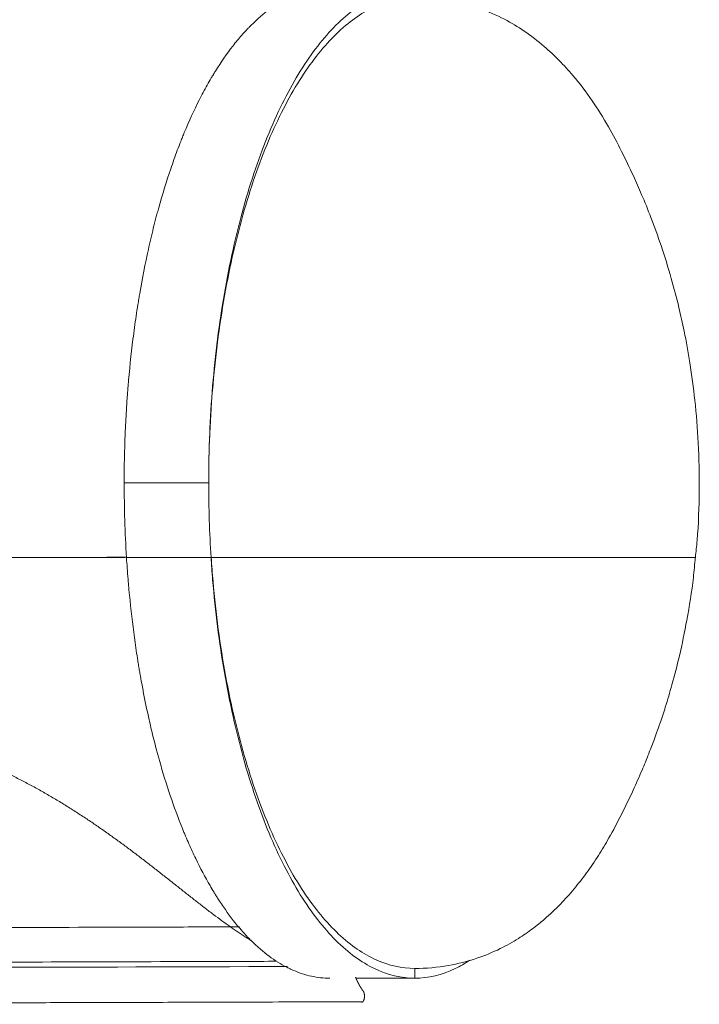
# Model space of a CAD drawing. Header units: millimetres. Extents: x 0 to 594, y 0 to 420.
# Tile 188 of 256: x 351 to 368, y 255 to 280. Entities that reach past the tile are written whole.
import ezdxf

# ---------------------------------------------------------------- set-up
doc = ezdxf.new("R2010")
doc.units = ezdxf.units.MM
doc.layers.add('1', color=7, linetype='Continuous', true_color=0xffffff)

msp = doc.modelspace()

# ---------------------------------------------------------------- linework, layer by layer
at = {"layer": '1', "color": 155, "linetype": 'Continuous', "lineweight": 18}
for p, q in [((355.811, 266.604), (353.634, 266.604)), ((353.634, 266.604), (355.811, 266.604)), ((355.813, 266.604), (355.812, 266.604))]:
    msp.add_line(p, q, dxfattribs=at)
for points, knots in [([(358.867, 281.271), (358.867, 281.271), (358.866, 281.271), (358.866, 281.271), (358.866, 281.271), (358.866, 281.271), (358.865, 281.271), (358.864, 281.271), (358.862, 281.271), (358.857, 281.271), (358.848, 281.271), (358.829, 281.271), (358.791, 281.27), (358.715, 281.267), (358.563, 281.254), (358.434, 281.231), (358.175, 281.169), (358.004, 281.108), (357.812, 281.016), (357.791, 281.006), (357.748, 280.984), (357.685, 280.951), (357.537, 280.866), (357.412, 280.783), (357.163, 280.602), (357, 280.461), (356.83, 280.291), (356.82, 280.281), (356.8, 280.261), (356.77, 280.23), (356.7, 280.157), (356.562, 280.005), (356.446, 279.864), (356.217, 279.57), (356.069, 279.355), (355.915, 279.108), (355.906, 279.094), (355.888, 279.064), (355.861, 279.02), (355.799, 278.916), (355.676, 278.702), (355.574, 278.51), (355.373, 278.113), (355.245, 277.833), (355.114, 277.519), (355.107, 277.5), (355.091, 277.463), (355.069, 277.407), (355.016, 277.275), (354.913, 277.008), (354.828, 276.771), (354.663, 276.288), (354.56, 275.953), (354.452, 275.562), (354.44, 275.518), (354.416, 275.43), (354.381, 275.298), (354.302, 274.987), (354.238, 274.716), (354.116, 274.164), (354.042, 273.787), (353.967, 273.352), (353.959, 273.304), (353.943, 273.207), (353.919, 273.061), (353.866, 272.719), (353.826, 272.422), (353.751, 271.824), (353.709, 271.419), (353.671, 270.958), (353.667, 270.906), (353.659, 270.803), (353.648, 270.649), (353.624, 270.289), (353.608, 269.979), (353.583, 269.357), (353.575, 268.94), (353.575, 268.521)], [0, 0, 0, 0, 0.000015, 0.000015, 0.000031, 0.000061, 0.000122, 0.000244, 0.000488, 0.000977, 0.001953, 0.003906, 0.007813, 0.015625, 0.03125, 0.0625, 0.0625, 0.125, 0.125, 0.132813, 0.132813, 0.140625, 0.15625, 0.1875, 0.1875, 0.25, 0.25, 0.253906, 0.253906, 0.257813, 0.265625, 0.28125, 0.3125, 0.3125, 0.375, 0.375, 0.378906, 0.378906, 0.382813, 0.390625, 0.40625, 0.4375, 0.4375, 0.5, 0.5, 0.503906, 0.503906, 0.507813, 0.515625, 0.53125, 0.5625, 0.5625, 0.625, 0.625, 0.632813, 0.632813, 0.640625, 0.65625, 0.6875, 0.6875, 0.75, 0.75, 0.757813, 0.757813, 0.765625, 0.78125, 0.8125, 0.8125, 0.875, 0.875, 0.882813, 0.882813, 0.890625, 0.90625, 0.9375, 0.9375, 1, 1, 1, 1]), ([(361.056, 281.271), (360.708, 281.271), (360.363, 281.19), (359.679, 280.863), (359.347, 280.621), (358.704, 279.981), (358.398, 279.588), (357.819, 278.658), (357.551, 278.129), (357.058, 276.945), (356.838, 276.301), (356.451, 274.909), (356.287, 274.174), (356.021, 272.627), (355.92, 271.83), (355.784, 270.188), (355.75, 269.358), (355.75, 268.521)], [0, 0, 0, 0, 0.125, 0.125, 0.25, 0.25, 0.375, 0.375, 0.5, 0.5, 0.625, 0.625, 0.75, 0.75, 0.875, 0.875, 1, 1, 1, 1]), ([(368.277, 266.602), (368.294, 266.747), (368.353, 267.319), (368.386, 268.307), (368.364, 269.516), (368.276, 270.61), (368.149, 271.568), (368.006, 272.36), (367.845, 273.087), (367.652, 273.825), (367.41, 274.6), (367.152, 275.314), (366.91, 275.911), (366.657, 276.483), (366.37, 277.079), (366.02, 277.741), (365.612, 278.391), (365.187, 278.95), (364.769, 279.408), (364.36, 279.792), (363.89, 280.153), (363.335, 280.487), (362.692, 280.766), (361.92, 280.971), (361.359, 281.022), (361.056, 281.021)], [0, 0, 0, 0, 0.02145, 0.084496, 0.143983, 0.19773, 0.245449, 0.286753, 0.317333, 0.355589, 0.399916, 0.439078, 0.471084, 0.497996, 0.534329, 0.573816, 0.621323, 0.672828, 0.707715, 0.743345, 0.787238, 0.828411, 0.877471, 0.934744, 1, 1, 1, 1]), ([(353.575, 268.521), (353.575, 268.2), (353.58, 267.879), (353.599, 267.239), (353.614, 266.921), (353.634, 266.604)], [0, 0, 0, 0, 0.5, 0.5, 1, 1, 1, 1]), ([(275.456, 266.604), (277.091, 266.604), (278.726, 266.604), (281.995, 266.604), (286.899, 266.604), (291.804, 266.604), (298.343, 266.604), (301.612, 266.604), (308.151, 266.604), (311.421, 266.604), (317.96, 266.604), (321.229, 266.604), (327.768, 266.604), (331.038, 266.604), (337.577, 266.604), (340.846, 266.604), (345.751, 266.604), (347.386, 266.604), (350.544, 266.604), (352.067, 266.604), (353.59, 266.604)], [0, 0, 0, 0, 0.062768, 0.062768, 0.125535, 0.251071, 0.251071, 0.376606, 0.376606, 0.502142, 0.502142, 0.627677, 0.627677, 0.753213, 0.753213, 0.878748, 0.878748, 0.941516, 0.941516, 1, 1, 1, 1]), ([(353.59, 266.604), (352.067, 266.604), (350.544, 266.604), (347.386, 266.604), (345.751, 266.604), (340.846, 266.604), (337.577, 266.604), (331.038, 266.604), (327.768, 266.604), (321.229, 266.604), (317.96, 266.604), (311.421, 266.604), (308.151, 266.604), (301.612, 266.604), (298.343, 266.604), (291.804, 266.604), (286.899, 266.604), (281.995, 266.604), (278.726, 266.604), (277.091, 266.604), (275.456, 266.604)], [0, 0, 0, 0, 0.058484, 0.058484, 0.121252, 0.121252, 0.246787, 0.246787, 0.372323, 0.372323, 0.497858, 0.497858, 0.623394, 0.623394, 0.748929, 0.748929, 0.874465, 0.937232, 0.937232, 1, 1, 1, 1]), ([(353.636, 266.61), (353.493, 266.609), (353.351, 266.607), (353.154, 266.605), (353.101, 266.605), (353.048, 266.604)], [0, 0, 0, 0, 0.728091, 0.728091, 1, 1, 1, 1]), ([(353.634, 266.604), (353.646, 266.417), (353.659, 266.231), (353.676, 266.023), (353.678, 265.999), (353.682, 265.953), (353.688, 265.884), (353.702, 265.722), (353.716, 265.584), (353.762, 265.126), (353.805, 264.765), (353.881, 264.23), (353.908, 264.053), (353.943, 263.833), (353.954, 263.767), (353.965, 263.702), (353.973, 263.658), (353.976, 263.636), (353.995, 263.527), (354.011, 263.44), (354.09, 263.009), (354.16, 262.672), (354.273, 262.177), (354.312, 262.015), (354.374, 261.774), (354.405, 261.654), (354.437, 261.535), (354.453, 261.476), (354.459, 261.456), (354.47, 261.417), (354.563, 261.084), (354.662, 260.762), (354.859, 260.178), (354.963, 259.897), (355.086, 259.592), (355.1, 259.559), (355.121, 259.508), (355.128, 259.492), (355.142, 259.458), (355.177, 259.375), (355.269, 259.163), (355.356, 258.974), (355.534, 258.605), (355.657, 258.373), (355.816, 258.098), (355.856, 258.031), (355.897, 257.965), (355.913, 257.938), (355.921, 257.925), (355.946, 257.886), (356.028, 257.756), (356.111, 257.631), (356.313, 257.344), (356.451, 257.168), (356.663, 256.925), (356.735, 256.848), (356.816, 256.765), (356.825, 256.756), (356.839, 256.743), (356.844, 256.738), (356.853, 256.729), (356.875, 256.707), (356.935, 256.649), (356.989, 256.599), (357.173, 256.435), (357.322, 256.32), (357.548, 256.171), (357.624, 256.126), (357.739, 256.063), (357.778, 256.044), (357.826, 256.02), (357.835, 256.015), (357.855, 256.006), (357.883, 255.993), (358.067, 255.911), (358.241, 255.855), (358.553, 255.788), (358.709, 255.771), (358.867, 255.771)], [0, 0, 0, 0, 0.03125, 0.03125, 0.035156, 0.035156, 0.039062, 0.046875, 0.0625, 0.0625, 0.125, 0.125, 0.15625, 0.15625, 0.164062, 0.167969, 0.167969, 0.171875, 0.171875, 0.1875, 0.1875, 0.25, 0.25, 0.28125, 0.28125, 0.296875, 0.304687, 0.304687, 0.308594, 0.308594, 0.3125, 0.375, 0.375, 0.4375, 0.4375, 0.445312, 0.445312, 0.449219, 0.449219, 0.453125, 0.46875, 0.5, 0.5, 0.5625, 0.5625, 0.578125, 0.582031, 0.582031, 0.585937, 0.585937, 0.59375, 0.625, 0.625, 0.6875, 0.6875, 0.71875, 0.71875, 0.722656, 0.722656, 0.724609, 0.724609, 0.726562, 0.734375, 0.75, 0.75, 0.8125, 0.8125, 0.84375, 0.84375, 0.859375, 0.859375, 0.863281, 0.863281, 0.867187, 0.875, 0.9375, 0.9375, 1, 1, 1, 1]), ([(355.811, 266.604), (355.823, 266.413), (355.836, 266.223), (355.92, 265.213), (356.021, 264.416), (356.287, 262.869), (356.451, 262.134), (356.838, 260.742), (357.058, 260.098), (357.551, 258.914), (357.819, 258.385), (358.398, 257.455), (358.704, 257.062), (359.347, 256.422), (359.679, 256.18), (360.363, 255.853), (360.708, 255.771), (361.056, 255.771)], [0, 0, 0, 0, 0.03191, 0.03191, 0.170209, 0.170209, 0.308507, 0.308507, 0.446806, 0.446806, 0.585104, 0.585104, 0.723403, 0.723403, 0.861701, 0.861701, 1, 1, 1, 1]), ([(368.285, 266.604), (368.285, 266.604), (368.284, 266.604), (368.284, 266.604), (368.282, 266.604), (368.278, 266.604), (368.277, 266.604), (368.275, 266.604), (368.272, 266.604), (368.264, 266.604), (368.254, 266.604), (368.243, 266.604), (368.238, 266.604), (368.23, 266.604), (368.225, 266.604), (368.21, 266.604), (368.199, 266.604), (368.185, 266.604), (368.182, 266.604), (368.177, 266.604), (368.168, 266.604), (368.148, 266.604), (368.13, 266.604), (368.105, 266.604), (368.092, 266.604), (368.054, 266.604), (367.999, 266.604), (367.94, 266.604), (367.901, 266.604), (367.894, 266.604), (367.878, 266.604), (367.854, 266.604), (367.829, 266.604), (367.746, 266.604), (367.674, 266.604), (367.56, 266.604), (367.52, 266.604), (367.439, 266.604), (367.397, 266.604), (367.332, 266.604), (367.31, 266.604), (367.277, 266.604), (367.266, 266.604), (367.243, 266.604), (367.232, 266.604), (367.175, 266.604), (367.128, 266.604), (367.032, 266.604), (366.983, 266.604), (366.907, 266.604), (366.881, 266.604), (366.829, 266.604), (366.803, 266.604), (366.723, 266.604), (366.669, 266.604), (366.585, 266.604), (366.557, 266.604), (366.5, 266.604), (366.471, 266.604), (366.413, 266.604), (366.383, 266.604), (366.324, 266.604), (366.294, 266.604), (366.203, 266.604), (366.141, 266.604), (366.047, 266.604), (366, 266.604), (365.952, 266.604), (365.919, 266.604), (365.903, 266.604), (365.822, 266.604), (365.69, 266.604), (365.555, 266.604), (365.417, 266.604), (365.347, 266.604), (365.134, 266.604), (364.987, 266.604), (364.536, 266.604), (364.218, 266.604), (363.799, 266.604), (363.714, 266.604), (363.585, 266.604), (363.52, 266.604), (363.454, 266.604), (363.41, 266.604), (363.389, 266.604), (363.19, 266.604), (362.83, 266.604), (362.454, 266.604), (362.166, 266.604), (362.069, 266.604), (361.873, 266.604), (361.774, 266.604), (361.474, 266.604), (361.27, 266.604), (361.037, 266.604), (361.011, 266.604), (360.959, 266.604), (360.88, 266.604), (360.696, 266.604), (360.536, 266.604), (360.214, 266.604), (359.996, 266.604), (359.663, 266.604), (359.551, 266.604), (359.382, 266.604), (359.297, 266.604), (359.212, 266.604), (359.154, 266.604), (359.126, 266.604), (359.069, 266.604), (359.04, 266.604), (358.982, 266.604), (358.954, 266.604), (358.896, 266.604), (358.867, 266.604), (358.809, 266.604), (358.78, 266.604), (358.693, 266.604), (358.635, 266.604), (358.547, 266.604), (358.517, 266.604), (358.459, 266.604), (358.429, 266.604), (358.385, 266.604), (358.37, 266.604), (358.341, 266.604), (358.326, 266.604), (358.296, 266.604), (358.281, 266.604), (358.252, 266.604), (358.236, 266.604), (358.161, 266.604), (358.099, 266.604), (357.972, 266.604), (357.907, 266.604), (357.774, 266.604), (357.706, 266.604), (357.628, 266.604), (357.619, 266.604), (357.602, 266.604), (357.593, 266.604), (357.567, 266.604), (357.549, 266.604), (357.496, 266.604), (357.46, 266.604), (357.353, 266.604), (357.208, 266.604), (357.06, 266.604), (356.91, 266.604), (356.835, 266.604), (356.682, 266.604), (356.605, 266.604), (356.488, 266.604), (356.448, 266.604), (356.399, 266.604), (356.389, 266.604), (356.37, 266.604), (356.34, 266.604), (356.31, 266.604), (356.211, 266.604), (356.132, 266.604), (355.973, 266.604), (355.893, 266.604), (355.813, 266.604)], [0, 0, 0, 0, 0.002702, 0.002702, 0.01211, 0.01211, 0.014462, 0.014462, 0.016814, 0.021519, 0.030927, 0.030927, 0.035631, 0.035631, 0.040336, 0.040336, 0.049744, 0.049744, 0.052096, 0.052096, 0.054448, 0.059153, 0.068561, 0.068561, 0.077969, 0.077969, 0.096786, 0.115603, 0.115603, 0.120308, 0.120308, 0.125012, 0.13442, 0.13442, 0.172054, 0.172054, 0.190871, 0.190871, 0.209688, 0.209688, 0.219097, 0.219097, 0.223801, 0.223801, 0.228505, 0.228505, 0.247322, 0.247322, 0.266139, 0.266139, 0.275547, 0.275547, 0.284956, 0.284956, 0.303773, 0.303773, 0.313181, 0.313181, 0.32259, 0.32259, 0.331998, 0.331998, 0.341407, 0.341407, 0.360224, 0.360224, 0.369632, 0.374336, 0.374336, 0.379041, 0.379041, 0.397858, 0.416675, 0.416675, 0.435492, 0.435492, 0.473125, 0.473125, 0.548393, 0.548393, 0.56721, 0.56721, 0.576619, 0.581323, 0.581323, 0.586027, 0.586027, 0.623661, 0.661295, 0.661295, 0.680112, 0.680112, 0.698929, 0.698929, 0.736563, 0.736563, 0.741267, 0.741267, 0.745971, 0.75538, 0.774197, 0.774197, 0.811831, 0.811831, 0.830647, 0.830647, 0.840056, 0.84476, 0.84476, 0.849464, 0.849464, 0.854169, 0.854169, 0.858873, 0.858873, 0.863577, 0.863577, 0.868281, 0.868281, 0.87769, 0.87769, 0.882394, 0.882394, 0.887098, 0.887098, 0.88945, 0.88945, 0.891803, 0.891803, 0.894155, 0.894155, 0.896507, 0.896507, 0.905915, 0.905915, 0.915324, 0.915324, 0.924732, 0.924732, 0.925908, 0.925908, 0.927084, 0.927084, 0.929436, 0.929436, 0.934141, 0.934141, 0.943549, 0.952958, 0.952958, 0.962366, 0.962366, 0.971775, 0.971775, 0.976479, 0.976479, 0.977655, 0.977655, 0.978831, 0.981183, 0.981183, 0.990592, 0.990592, 1, 1, 1, 1]), ([(355.813, 266.604), (355.827, 266.395), (355.907, 265.349), (356.153, 263.524), (356.675, 261.323), (357.361, 259.439), (358.176, 257.931), (359.085, 256.835), (360.055, 256.17), (360.723, 256.021), (361.056, 256.021)], [0, 0, 0, 0, 0.034187, 0.17216, 0.310133, 0.448107, 0.58608, 0.724053, 0.862027, 1, 1, 1, 1]), ([(355.813, 266.604), (355.893, 266.604), (355.973, 266.604), (356.132, 266.604), (356.211, 266.604), (356.31, 266.604), (356.34, 266.604), (356.37, 266.604), (356.389, 266.604), (356.399, 266.604), (356.448, 266.604), (356.488, 266.604), (356.605, 266.604), (356.682, 266.604), (356.835, 266.604), (356.91, 266.604), (357.06, 266.604), (357.208, 266.604), (357.353, 266.604), (357.46, 266.604), (357.496, 266.604), (357.549, 266.604), (357.567, 266.604), (357.593, 266.604), (357.602, 266.604), (357.619, 266.604), (357.628, 266.604), (357.706, 266.604), (357.774, 266.604), (357.907, 266.604), (357.972, 266.604), (358.099, 266.604), (358.161, 266.604), (358.236, 266.604), (358.252, 266.604), (358.281, 266.604), (358.296, 266.604), (358.326, 266.604), (358.341, 266.604), (358.37, 266.604), (358.385, 266.604), (358.429, 266.604), (358.459, 266.604), (358.517, 266.604), (358.547, 266.604), (358.635, 266.604), (358.693, 266.604), (358.78, 266.604), (358.809, 266.604), (358.867, 266.604), (358.896, 266.604), (358.954, 266.604), (358.982, 266.604), (359.04, 266.604), (359.069, 266.604), (359.126, 266.604), (359.154, 266.604), (359.212, 266.604), (359.297, 266.604), (359.382, 266.604), (359.551, 266.604), (359.663, 266.604), (359.996, 266.604), (360.214, 266.604), (360.536, 266.604), (360.696, 266.604), (360.88, 266.604), (360.959, 266.604), (361.011, 266.604), (361.037, 266.604), (361.27, 266.604), (361.474, 266.604), (361.774, 266.604), (361.873, 266.604), (362.069, 266.604), (362.166, 266.604), (362.454, 266.604), (362.83, 266.604), (363.19, 266.604), (363.389, 266.604), (363.41, 266.604), (363.454, 266.604), (363.52, 266.604), (363.585, 266.604), (363.714, 266.604), (363.799, 266.604), (364.218, 266.604), (364.536, 266.604), (364.987, 266.604), (365.134, 266.604), (365.347, 266.604), (365.417, 266.604), (365.555, 266.604), (365.69, 266.604), (365.822, 266.604), (365.903, 266.604), (365.919, 266.604), (365.952, 266.604), (366, 266.604), (366.047, 266.604), (366.141, 266.604), (366.203, 266.604), (366.294, 266.604), (366.324, 266.604), (366.383, 266.604), (366.413, 266.604), (366.471, 266.604), (366.5, 266.604), (366.557, 266.604), (366.585, 266.604), (366.669, 266.604), (366.723, 266.604), (366.803, 266.604), (366.829, 266.604), (366.881, 266.604), (366.907, 266.604), (366.983, 266.604), (367.032, 266.604), (367.128, 266.604), (367.175, 266.604), (367.232, 266.604), (367.243, 266.604), (367.266, 266.604), (367.277, 266.604), (367.31, 266.604), (367.332, 266.604), (367.397, 266.604), (367.439, 266.604), (367.52, 266.604), (367.56, 266.604), (367.674, 266.604), (367.746, 266.604), (367.829, 266.604), (367.854, 266.604), (367.878, 266.604), (367.894, 266.604), (367.901, 266.604), (367.94, 266.604), (367.999, 266.604), (368.054, 266.604), (368.092, 266.604), (368.105, 266.604), (368.13, 266.604), (368.148, 266.604), (368.168, 266.604), (368.177, 266.604), (368.182, 266.604), (368.185, 266.604), (368.199, 266.604), (368.21, 266.604), (368.225, 266.604), (368.23, 266.604), (368.238, 266.604), (368.243, 266.604), (368.254, 266.604), (368.264, 266.604), (368.272, 266.604), (368.275, 266.604), (368.277, 266.604), (368.278, 266.604), (368.282, 266.604), (368.284, 266.604), (368.284, 266.604), (368.285, 266.604), (368.285, 266.604)], [0, 0, 0, 0, 0.009408, 0.009408, 0.018817, 0.018817, 0.021169, 0.022345, 0.022345, 0.023521, 0.023521, 0.028225, 0.028225, 0.037634, 0.037634, 0.047042, 0.047042, 0.056451, 0.065859, 0.065859, 0.070564, 0.070564, 0.072916, 0.072916, 0.074092, 0.074092, 0.075268, 0.075268, 0.084676, 0.084676, 0.094085, 0.094085, 0.103493, 0.103493, 0.105845, 0.105845, 0.108197, 0.108197, 0.11055, 0.11055, 0.112902, 0.112902, 0.117606, 0.117606, 0.12231, 0.12231, 0.131719, 0.131719, 0.136423, 0.136423, 0.141127, 0.141127, 0.145831, 0.145831, 0.150536, 0.150536, 0.15524, 0.15524, 0.159944, 0.169353, 0.169353, 0.188169, 0.188169, 0.225803, 0.225803, 0.24462, 0.254029, 0.258733, 0.258733, 0.263437, 0.263437, 0.301071, 0.301071, 0.319888, 0.319888, 0.338705, 0.338705, 0.376339, 0.413973, 0.413973, 0.418677, 0.418677, 0.423381, 0.43279, 0.43279, 0.451607, 0.451607, 0.526875, 0.526875, 0.564508, 0.564508, 0.583325, 0.583325, 0.602142, 0.620959, 0.620959, 0.625664, 0.625664, 0.630368, 0.639776, 0.639776, 0.658593, 0.658593, 0.668002, 0.668002, 0.67741, 0.67741, 0.686819, 0.686819, 0.696227, 0.696227, 0.715044, 0.715044, 0.724453, 0.724453, 0.733861, 0.733861, 0.752678, 0.752678, 0.771495, 0.771495, 0.776199, 0.776199, 0.780903, 0.780903, 0.790312, 0.790312, 0.809129, 0.809129, 0.827946, 0.827946, 0.86558, 0.86558, 0.874988, 0.879692, 0.879692, 0.884397, 0.884397, 0.903214, 0.922031, 0.922031, 0.931439, 0.931439, 0.940847, 0.945552, 0.947904, 0.947904, 0.950256, 0.950256, 0.959664, 0.959664, 0.964369, 0.964369, 0.969073, 0.969073, 0.978481, 0.983186, 0.985538, 0.985538, 0.98789, 0.98789, 0.997298, 0.997298, 1, 1, 1, 1]), ([(361.056, 256.021), (361.347, 256.021), (361.885, 256.068), (362.62, 256.255), (363.223, 256.503), (363.699, 256.77), (364.075, 257.03), (364.436, 257.32), (364.796, 257.661), (365.152, 258.058), (365.479, 258.476), (365.775, 258.91), (366.077, 259.414), (366.372, 259.972), (366.656, 260.558), (366.889, 261.084), (367.066, 261.516), (367.189, 261.837), (367.287, 262.106), (367.388, 262.393), (367.522, 262.799), (367.691, 263.371), (367.883, 264.114), (368.073, 265.034), (368.212, 265.886), (368.261, 266.429), (368.274, 266.602)], [0, 0, 0, 0, 0.076574, 0.142967, 0.199008, 0.24509, 0.282249, 0.315512, 0.362005, 0.404818, 0.44539, 0.486295, 0.523359, 0.569952, 0.615432, 0.651435, 0.679094, 0.701365, 0.714883, 0.731639, 0.759021, 0.796818, 0.844687, 0.902202, 0.968863, 1, 1, 1, 1]), ([(356.543, 257.092), (356.506, 257.092), (355.819, 257.09), (353.857, 257.084), (349.517, 257.071), (341.357, 257.052), (334.963, 257.043), (330.574, 257.039), (330.441, 257.039), (330.175, 257.039), (329.776, 257.038), (328.845, 257.038), (326.982, 257.037), (323.258, 257.035), (320.066, 257.035), (313.682, 257.037), (309.425, 257.04), (300.913, 257.051), (296.657, 257.059), (288.146, 257.077), (283.891, 257.088), (275.384, 257.114), (271.131, 257.128), (262.63, 257.165), (258.382, 257.187), (254.133, 257.217)], [0, 0, 0, 0, 0.000904, 0.016763, 0.04848, 0.111915, 0.238784, 0.238784, 0.242749, 0.242749, 0.246713, 0.254643, 0.270501, 0.302219, 0.365653, 0.365653, 0.492523, 0.492523, 0.619392, 0.619392, 0.746261, 0.746261, 0.873131, 0.873131, 1, 1, 1, 1]), ([(357.497, 256.205), (357.469, 256.205), (357.112, 256.204), (356.104, 256.201), (353.858, 256.194), (349.518, 256.181), (341.359, 256.162), (334.964, 256.153), (330.575, 256.149), (330.442, 256.149), (330.175, 256.149), (329.776, 256.149), (328.845, 256.148), (326.983, 256.147), (323.258, 256.145), (320.066, 256.145), (313.681, 256.147), (309.425, 256.151), (300.912, 256.162), (296.655, 256.169), (288.144, 256.188), (283.888, 256.199), (275.38, 256.224), (271.128, 256.239), (262.626, 256.275), (258.376, 256.297), (254.126, 256.327)], [0, 0, 0, 0, 0.000677, 0.008545, 0.024283, 0.055758, 0.118707, 0.244606, 0.244606, 0.24854, 0.24854, 0.252475, 0.260343, 0.276081, 0.307556, 0.370505, 0.370505, 0.496404, 0.496404, 0.622303, 0.622303, 0.748202, 0.748202, 0.874101, 0.874101, 1, 1, 1, 1]), ([(357.778, 256.071), (347.085, 256.037), (334.506, 256.012), (317.688, 256.008), (304.969, 256.019), (292.251, 256.042), (279.534, 256.075), (266.822, 256.118), (258.352, 256.162), (254.116, 256.192)], [0, 0, 0, 0, 0.246878, 0.372398, 0.497919, 0.623439, 0.748959, 0.87448, 1, 1, 1, 1]), ([(361.056, 255.771), (361.405, 255.771), (361.75, 255.853), (362.218, 256.077), (362.343, 256.148), (362.467, 256.23)], [0, 0, 0, 0, 0.729748, 0.729748, 1, 1, 1, 1]), ([(359.53, 255.796), (359.53, 255.795), (359.531, 255.794), (359.532, 255.79), (359.534, 255.786), (359.536, 255.783), (359.537, 255.779), (359.539, 255.775), (359.541, 255.771), (359.542, 255.767), (359.544, 255.763), (359.546, 255.759), (359.547, 255.755), (359.549, 255.751), (359.551, 255.747), (359.552, 255.744), (359.554, 255.74), (359.556, 255.736), (359.557, 255.732), (359.559, 255.728), (359.561, 255.724), (359.563, 255.72), (359.564, 255.717), (359.566, 255.713), (359.568, 255.709), (359.57, 255.705), (359.571, 255.701), (359.573, 255.697), (359.575, 255.694), (359.577, 255.69), (359.579, 255.686), (359.58, 255.682), (359.582, 255.679), (359.584, 255.675), (359.586, 255.671), (359.588, 255.667), (359.59, 255.664), (359.591, 255.66), (359.593, 255.656), (359.595, 255.652), (359.597, 255.649), (359.599, 255.645), (359.601, 255.641), (359.603, 255.638), (359.605, 255.634), (359.607, 255.63), (359.608, 255.627), (359.61, 255.623), (359.612, 255.619), (359.614, 255.616), (359.616, 255.612), (359.618, 255.609), (359.62, 255.605), (359.622, 255.601), (359.624, 255.598), (359.626, 255.594), (359.628, 255.591), (359.63, 255.587), (359.632, 255.584), (359.634, 255.58), (359.636, 255.577), (359.638, 255.573), (359.64, 255.57), (359.642, 255.566), (359.644, 255.563), (359.646, 255.559), (359.648, 255.556), (359.65, 255.552), (359.652, 255.55), (359.652, 255.549)], [0, 0, 0, 0, 0.006224, 0.020499, 0.0348, 0.049126, 0.063477, 0.077853, 0.092254, 0.10668, 0.121131, 0.135607, 0.150108, 0.164633, 0.179184, 0.193759, 0.208359, 0.222983, 0.237632, 0.252306, 0.267004, 0.281726, 0.296472, 0.311243, 0.326038, 0.340858, 0.355701, 0.370568, 0.38546, 0.400375, 0.415314, 0.430277, 0.445263, 0.460273, 0.475307, 0.490365, 0.505446, 0.52055, 0.535677, 0.550828, 0.566002, 0.581199, 0.59642, 0.611663, 0.626929, 0.642218, 0.65753, 0.672864, 0.688222, 0.703601, 0.719004, 0.734428, 0.749875, 0.765345, 0.780836, 0.79635, 0.811885, 0.827443, 0.843022, 0.858624, 0.874246, 0.889891, 0.905557, 0.921244, 0.936952, 0.952682, 0.968434, 0.984206, 1, 1, 1, 1]), ([(359.652, 255.549), (359.653, 255.548), (359.654, 255.545), (359.656, 255.542), (359.659, 255.539), (359.661, 255.535), (359.663, 255.532), (359.665, 255.529), (359.667, 255.525), (359.669, 255.522), (359.671, 255.519), (359.673, 255.516), (359.675, 255.513), (359.677, 255.509), (359.679, 255.506), (359.681, 255.503), (359.683, 255.5), (359.685, 255.497), (359.687, 255.494), (359.689, 255.491), (359.691, 255.488), (359.693, 255.485), (359.696, 255.481), (359.7, 255.476), (359.704, 255.469), (359.709, 255.463), (359.712, 255.458), (359.714, 255.455), (359.716, 255.454), (359.717, 255.452), (359.718, 255.45), (359.719, 255.449), (359.72, 255.447), (359.721, 255.446), (359.722, 255.445), (359.723, 255.443), (359.724, 255.442), (359.725, 255.441), (359.726, 255.44), (359.727, 255.438), (359.728, 255.437), (359.728, 255.436), (359.729, 255.435), (359.73, 255.434), (359.731, 255.432), (359.731, 255.431), (359.732, 255.43), (359.733, 255.429), (359.733, 255.428), (359.734, 255.427), (359.735, 255.426), (359.735, 255.425), (359.736, 255.424), (359.736, 255.423), (359.737, 255.423), (359.737, 255.422), (359.737, 255.421), (359.738, 255.42), (359.738, 255.419), (359.738, 255.419), (359.739, 255.418), (359.739, 255.418), (359.74, 255.415), (359.743, 255.409), (359.746, 255.401), (359.748, 255.392), (359.751, 255.382), (359.753, 255.373), (359.755, 255.363), (359.756, 255.353), (359.758, 255.342), (359.759, 255.332), (359.759, 255.322), (359.76, 255.312), (359.76, 255.303), (359.759, 255.294), (359.759, 255.287), (359.759, 255.28), (359.758, 255.273), (359.757, 255.266), (359.756, 255.259), (359.755, 255.252), (359.754, 255.245), (359.753, 255.239), (359.751, 255.232), (359.75, 255.225), (359.748, 255.219), (359.746, 255.212), (359.744, 255.206), (359.742, 255.201), (359.739, 255.195), (359.737, 255.191), (359.736, 255.189), (359.736, 255.188), (359.735, 255.187), (359.735, 255.186), (359.734, 255.185), (359.733, 255.184), (359.732, 255.182), (359.731, 255.18), (359.73, 255.179), (359.729, 255.177), (359.728, 255.175), (359.726, 255.173), (359.725, 255.172), (359.723, 255.17), (359.722, 255.168), (359.72, 255.166), (359.718, 255.164), (359.716, 255.163), (359.713, 255.161), (359.711, 255.16), (359.709, 255.158), (359.706, 255.157), (359.704, 255.157), (359.701, 255.156), (359.698, 255.156), (359.695, 255.156), (359.692, 255.156), (359.689, 255.157), (359.685, 255.159), (359.682, 255.16), (359.679, 255.162), (359.676, 255.164), (359.675, 255.164), (359.675, 255.164)], [0, 0, 0, 0, 0.009258, 0.01849, 0.027697, 0.036877, 0.046032, 0.055161, 0.064264, 0.073341, 0.082392, 0.091416, 0.100415, 0.109388, 0.118335, 0.127255, 0.136149, 0.145018, 0.15386, 0.162676, 0.171465, 0.180229, 0.188966, 0.207126, 0.225806, 0.245006, 0.264726, 0.269808, 0.27478, 0.279642, 0.284395, 0.289038, 0.293571, 0.297994, 0.302308, 0.306511, 0.310605, 0.314589, 0.318463, 0.322229, 0.32589, 0.329442, 0.332886, 0.336221, 0.339446, 0.34256, 0.345564, 0.348457, 0.351239, 0.35391, 0.356469, 0.358918, 0.361255, 0.363482, 0.365598, 0.367603, 0.369497, 0.371281, 0.372955, 0.374518, 0.375971, 0.377315, 0.378548, 0.395502, 0.412258, 0.428811, 0.445156, 0.461289, 0.477207, 0.49291, 0.508396, 0.523661, 0.538703, 0.553524, 0.568128, 0.578164, 0.588342, 0.598658, 0.609088, 0.619638, 0.630313, 0.641119, 0.652061, 0.663146, 0.674377, 0.685762, 0.697305, 0.709012, 0.72089, 0.732939, 0.745102, 0.757375, 0.759005, 0.76102, 0.763421, 0.766206, 0.769376, 0.77293, 0.776868, 0.781189, 0.785894, 0.790981, 0.796452, 0.802305, 0.808541, 0.815159, 0.82216, 0.829543, 0.837309, 0.845457, 0.853987, 0.8629, 0.872211, 0.881938, 0.892068, 0.902586, 0.913472, 0.924702, 0.93625, 0.948152, 0.96044, 0.973129, 0.986223, 0.999713, 1, 1, 1, 1]), ([(254.089, 255.28), (255.368, 255.271), (257.831, 255.255), (261.383, 255.235), (264.651, 255.219), (267.635, 255.206), (270.335, 255.195), (272.75, 255.186), (274.882, 255.179), (278.009, 255.169), (282.301, 255.156), (286.961, 255.143), (290.818, 255.134), (293.806, 255.128), (296.826, 255.122), (299.876, 255.116), (302.897, 255.112), (305.807, 255.108), (309.019, 255.104), (312.696, 255.101), (316.988, 255.098), (321.474, 255.098), (326.03, 255.099), (330.002, 255.101), (333.389, 255.104), (336.154, 255.108), (338.799, 255.112), (340.817, 255.115), (342.297, 255.118), (343.382, 255.12), (344.652, 255.123), (346.137, 255.126), (347.738, 255.13), (349.444, 255.134), (351.246, 255.139), (353.25, 255.145), (355.475, 255.151), (357.641, 255.158), (359.068, 255.162), (359.675, 255.164)], [0, 0, 0, 0, 0.036332, 0.069975, 0.100926, 0.129187, 0.154757, 0.177637, 0.197826, 0.215326, 0.266486, 0.319763, 0.347743, 0.37606, 0.404666, 0.433562, 0.462699, 0.490513, 0.516254, 0.553954, 0.594978, 0.638217, 0.681414, 0.724428, 0.751067, 0.777643, 0.802996, 0.826212, 0.834981, 0.845049, 0.85704, 0.871061, 0.887249, 0.902518, 0.919539, 0.93846, 0.95946, 0.982752, 1, 1, 1, 1])]:
    msp.add_open_spline(points, degree=3, knots=knots, dxfattribs=at)
for points in [[(355.75, 268.521), (355.75, 269.375), (355.825, 271.083), (356.153, 273.519), (356.675, 275.72), (357.361, 277.604), (358.176, 279.112), (359.085, 280.208), (360.055, 280.873), (360.723, 281.021), (361.056, 281.021)], [(355.75, 268.521), (355.75, 267.879), (355.771, 267.237), (355.813, 266.604)], [(355.811, 266.604), (355.77, 267.238), (355.75, 267.878), (355.75, 268.521)], [(355.811, 266.604), (355.811, 266.604), (355.812, 266.604), (355.813, 266.604)], [(361.056, 255.771), (360.551, 255.771), (360.047, 255.771), (359.542, 255.771)]]:
    msp.add_open_spline(points, degree=3, dxfattribs=at)
at = {"layer": '1', "color": 155, "linetype": 'Continuous', "lineweight": 13}
for points, degree in [([(355.75, 268.521), (355.025, 268.521), (354.3, 268.521), (353.575, 268.521)], 3), ([(361.056, 256.021), (361.056, 255.771)], 1)]:
    msp.add_open_spline(points, degree=degree, dxfattribs=at)
msp.add_open_spline([(341.595, 262.89), (341.847, 262.89), (342.097, 262.887), (342.593, 262.874), (342.838, 262.864), (343.324, 262.838), (343.565, 262.822), (344.043, 262.783), (344.279, 262.76), (344.747, 262.708), (344.979, 262.678), (345.439, 262.612), (345.666, 262.576), (346.117, 262.497), (346.339, 262.454), (346.781, 262.36), (346.999, 262.31), (347.432, 262.203), (347.646, 262.145), (348.069, 262.024), (348.279, 261.959), (348.694, 261.823), (348.899, 261.751), (349.304, 261.6), (349.505, 261.521), (349.901, 261.355), (350.098, 261.268), (350.388, 261.133), (350.581, 261.041), (350.867, 260.898), (351.055, 260.799), (351.242, 260.699), (351.335, 260.648), (351.52, 260.544), (351.704, 260.438), (351.886, 260.33), (352.066, 260.22), (352.245, 260.108), (352.511, 259.937), (352.686, 259.82), (352.859, 259.702), (352.946, 259.643), (353.117, 259.523), (353.287, 259.402), (353.54, 259.218), (353.788, 259.033), (353.952, 258.908), (354.114, 258.784), (354.276, 258.659), (354.514, 258.473), (354.75, 258.287), (354.904, 258.165), (355.058, 258.044), (355.134, 257.983), (355.285, 257.864), (355.435, 257.746), (355.583, 257.632), (355.729, 257.519), (355.802, 257.463), (355.946, 257.355), (356.09, 257.248), (356.231, 257.147), (356.37, 257.048), (356.44, 257), (356.577, 256.907), (356.646, 256.862), (356.753, 256.793), (356.793, 256.768), (356.833, 256.744)], degree=3, knots=[0, 0, 0, 0, 0.038029, 0.038029, 0.076057, 0.076057, 0.114086, 0.114086, 0.152114, 0.152114, 0.190143, 0.190143, 0.228172, 0.228172, 0.2662, 0.2662, 0.304229, 0.304229, 0.342257, 0.342257, 0.380286, 0.380286, 0.418315, 0.418315, 0.456343, 0.456343, 0.494372, 0.494372, 0.513386, 0.5324, 0.551415, 0.551415, 0.570429, 0.570429, 0.589443, 0.608458, 0.608458, 0.627472, 0.646486, 0.6655, 0.6655, 0.684515, 0.684515, 0.703529, 0.722543, 0.741558, 0.760572, 0.760572, 0.779586, 0.798601, 0.817615, 0.836629, 0.836629, 0.855643, 0.855643, 0.874658, 0.893672, 0.893672, 0.912686, 0.912686, 0.931701, 0.950715, 0.950715, 0.969729, 0.969729, 0.988744, 0.988744, 1, 1, 1, 1], dxfattribs=at)

doc.saveas('drawing.dxf')
